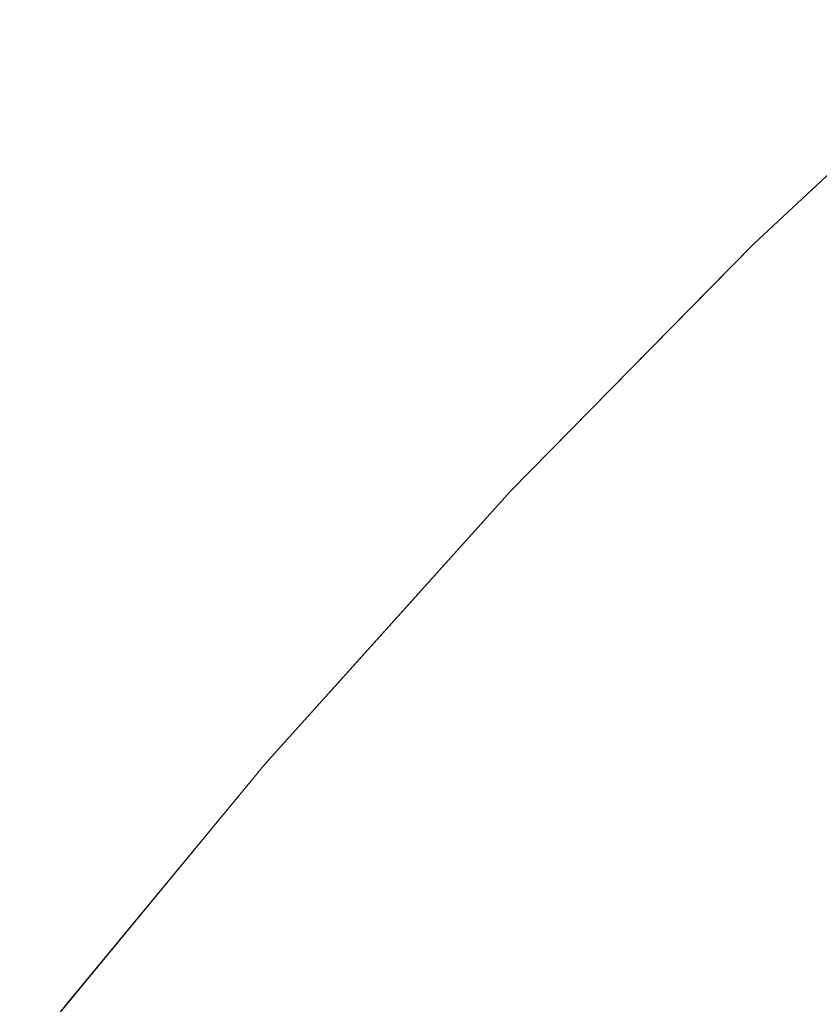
# Model space of a CAD drawing. Header units: centimetres. Extents: x -17.1 to 18.2, y 3.4 to 5.2.
# Tile 65 of 256: x -17.0629 to -17.05561, y 5.17731 to 5.18628. Entities that reach past the tile are written whole.
import ezdxf

# ---------------------------------------------------------------- set-up
doc = ezdxf.new("R2010")
doc.units = ezdxf.units.CM
doc.header["$LTSCALE"] = 2.54
doc.layers.add('Lucido design-1', color=7, linetype='Continuous')

# ---------------------------------------------------------------- blocks, each defined once
blk = doc.blocks.new('Gruppo-4-1')
at = {"color": 7, "linetype": 'Continuous', "lineweight": 9}
for points, invisible_edges in [([(-17.054024, 5.1862842, -1872.915514), (-17.0562143, 5.1842404, -1872.915514), (-17.0562143, 5.1842404, -1872.315514), (-17.0548211, 5.1855404, -1872.315514)], 10), ([(-17.0562143, 5.1842404, -1872.915514), (-17.054024, 5.1862842, -1872.915514), (-17.0548146, 5.1855097, -1872.9186383)], 10), ([(-17.0562143, 5.1842404, -1872.315514), (-17.0564292, 5.1839719, -1872.3123898), (-17.0548146, 5.1855097, -1872.3123898)], 11), ([(-17.0563763, 5.1838493, -1872.3092701), (-17.0547641, 5.1853849, -1872.3092701), (-17.0548146, 5.1855097, -1872.3123898), (-17.0564292, 5.1839719, -1872.3123898)], 15), ([(-17.0548146, 5.1855097, -1872.9186383), (-17.0564292, 5.1839719, -1872.9186383), (-17.0562143, 5.1842404, -1872.915514)], 11), ([(-17.0548146, 5.1855097, -1872.9186383), (-17.0547641, 5.1853849, -1872.9217579), (-17.0563763, 5.1838493, -1872.9217579), (-17.0564292, 5.1839719, -1872.9186383)], 15), ([(-17.0548146, 5.1855097, -1872.3123898), (-17.0548211, 5.1855404, -1872.315514), (-17.0562143, 5.1842404, -1872.315514)], 9), ([(-17.0562884, 5.1836453, -1872.3061596), (-17.0546801, 5.1851772, -1872.3061596), (-17.0547641, 5.1853849, -1872.3092701), (-17.0563763, 5.1838493, -1872.3092701)], 15), ([(-17.0562884, 5.1836453, -1872.9248685), (-17.0563763, 5.1838493, -1872.9217579), (-17.0547641, 5.1853849, -1872.9217579), (-17.0546801, 5.1851772, -1872.9248685)], 15), ([(-17.0561656, 5.1833606, -1872.3030627), (-17.0545628, 5.1848873, -1872.3030627), (-17.0546801, 5.1851772, -1872.3061596), (-17.0562884, 5.1836453, -1872.3061596)], 15), ([(-17.0546801, 5.1851772, -1872.9248685), (-17.0545628, 5.1848873, -1872.9279654), (-17.0561656, 5.1833606, -1872.9279654), (-17.0562884, 5.1836453, -1872.9248685)], 15), ([(-17.0560084, 5.182996, -1872.2999838), (-17.0544126, 5.184516, -1872.2999838), (-17.0545628, 5.1848873, -1872.3030627), (-17.0561656, 5.1833606, -1872.3030627)], 15), ([(-17.0560084, 5.182996, -1872.9310442), (-17.0561656, 5.1833606, -1872.9279654), (-17.0545628, 5.1848873, -1872.9279654), (-17.0544126, 5.184516, -1872.9310442)], 15), ([(-17.0558171, 5.1825525, -1872.2969274), (-17.0542299, 5.1840643, -1872.2969274), (-17.0544126, 5.184516, -1872.2999838), (-17.0560084, 5.182996, -1872.2999838)], 15), ([(-17.0544126, 5.184516, -1872.9310442), (-17.0542299, 5.1840643, -1872.9341007), (-17.0558171, 5.1825525, -1872.9341007), (-17.0560084, 5.182996, -1872.9310442)], 15), ([(-17.0562143, 5.1842404, -1872.915514), (-17.0584277, 5.1819874, -1872.915514), (-17.0584277, 5.1819874, -1872.315514), (-17.0564423, 5.1840083, -1872.315514)], 10), ([(-17.0580005, 5.1823783, -1872.9186383), (-17.0584277, 5.1819874, -1872.915514), (-17.0562143, 5.1842404, -1872.915514), (-17.0564292, 5.1839719, -1872.9186383)], 13), ([(-17.0562143, 5.1842404, -1872.315514), (-17.0564423, 5.1840083, -1872.315514), (-17.0564292, 5.1839719, -1872.3123898)], 10), ([(-17.0564423, 5.1840083, -1872.315514), (-17.0562143, 5.1842404, -1872.315514), (-17.0562143, 5.1842404, -1872.915514)], 10), ([(-17.0564423, 5.1840083, -1872.315514), (-17.0584277, 5.1819874, -1872.315514), (-17.0580005, 5.1823783, -1872.3123898), (-17.0564292, 5.1839719, -1872.3123898)], 14), ([(-17.0541265, 5.1838088, -1872.2954089), (-17.0542299, 5.1840643, -1872.2969274), (-17.0558171, 5.1825525, -1872.2969274)], 11), ([(-17.0555924, 5.1820315, -1872.9371304), (-17.0558171, 5.1825525, -1872.9341007), (-17.0542299, 5.1840643, -1872.9341007), (-17.0540152, 5.1835337, -1872.9371304)], 15), ([(-17.0564292, 5.1839719, -1872.3123898), (-17.0580005, 5.1823783, -1872.3123898), (-17.0579453, 5.182258, -1872.3092701), (-17.0563763, 5.1838493, -1872.3092701)], 15), ([(-17.0564292, 5.1839719, -1872.9186383), (-17.0563763, 5.1838493, -1872.9217579), (-17.0579453, 5.182258, -1872.9217579), (-17.0580005, 5.1823783, -1872.9186383)], 15), ([(-17.0563763, 5.1838493, -1872.3092701), (-17.0579453, 5.182258, -1872.3092701), (-17.0578535, 5.1820579, -1872.3061596), (-17.0562884, 5.1836453, -1872.3061596)], 15), ([(-17.0578535, 5.1820579, -1872.9248685), (-17.0579453, 5.182258, -1872.9217579), (-17.0563763, 5.1838493, -1872.9217579), (-17.0562884, 5.1836453, -1872.9248685)], 15), ([(-17.0558171, 5.1825525, -1872.2969274), (-17.0555924, 5.1820315, -1872.2938976), (-17.0540152, 5.1835337, -1872.2938976), (-17.0541265, 5.1838088, -1872.2954089)], 15), ([(-17.0562884, 5.1836453, -1872.3061596), (-17.0578535, 5.1820579, -1872.3061596), (-17.0577254, 5.1817787, -1872.3030627), (-17.0561656, 5.1833606, -1872.3030627)], 15), ([(-17.0562884, 5.1836453, -1872.9248685), (-17.0561656, 5.1833606, -1872.9279654), (-17.0577254, 5.1817787, -1872.9279654), (-17.0578535, 5.1820579, -1872.9248685)], 15), ([(-17.0561656, 5.1833606, -1872.3030627), (-17.0577254, 5.1817787, -1872.3030627), (-17.0575614, 5.181421, -1872.2999838), (-17.0560084, 5.182996, -1872.2999838)], 15), ([(-17.0575614, 5.181421, -1872.9310442), (-17.0577254, 5.1817787, -1872.9279654), (-17.0561656, 5.1833606, -1872.9279654), (-17.0560084, 5.182996, -1872.9310442)], 15), ([(-17.0560084, 5.182996, -1872.2999838), (-17.0575614, 5.181421, -1872.2999838), (-17.0573618, 5.180986, -1872.2969274), (-17.0558171, 5.1825525, -1872.2969274)], 15), ([(-17.0560084, 5.182996, -1872.9310442), (-17.0558171, 5.1825525, -1872.9341007), (-17.0573618, 5.180986, -1872.9341007), (-17.0575614, 5.181421, -1872.9310442)], 15), ([(-17.0558171, 5.1825525, -1872.2969274), (-17.0573618, 5.180986, -1872.2969274), (-17.0571273, 5.1804748, -1872.2938976), (-17.0555924, 5.1820315, -1872.2938976)], 15), ([(-17.0571273, 5.1804748, -1872.9371304), (-17.0573618, 5.180986, -1872.9341007), (-17.0558171, 5.1825525, -1872.9341007), (-17.0555924, 5.1820315, -1872.9371304)], 15), ([(-17.0595274, 5.1807325, -1872.3123898), (-17.0580005, 5.1823783, -1872.3123898), (-17.0584277, 5.1819874, -1872.315514)], 11), ([(-17.05947, 5.1806147, -1872.3092701), (-17.0579453, 5.182258, -1872.3092701), (-17.0580005, 5.1823783, -1872.3123898), (-17.0595274, 5.1807325, -1872.3123898)], 15), ([(-17.0595274, 5.1807325, -1872.9186383), (-17.0584277, 5.1819874, -1872.915514), (-17.0580005, 5.1823783, -1872.9186383)], 11), ([(-17.0580005, 5.1823783, -1872.9186383), (-17.0579453, 5.182258, -1872.9217579), (-17.05947, 5.1806147, -1872.9217579), (-17.0595274, 5.1807325, -1872.9186383)], 15), ([(-17.0593745, 5.1804186, -1872.3061596), (-17.0578535, 5.1820579, -1872.3061596), (-17.0579453, 5.182258, -1872.3092701), (-17.05947, 5.1806147, -1872.3092701)], 15), ([(-17.0593745, 5.1804186, -1872.9248685), (-17.05947, 5.1806147, -1872.9217579), (-17.0579453, 5.182258, -1872.9217579), (-17.0578535, 5.1820579, -1872.9248685)], 15), ([(-17.0592412, 5.1801449, -1872.3030627), (-17.0577254, 5.1817787, -1872.3030627), (-17.0578535, 5.1820579, -1872.3061596), (-17.0593745, 5.1804186, -1872.3061596)], 15), ([(-17.0578535, 5.1820579, -1872.9248685), (-17.0577254, 5.1817787, -1872.9279654), (-17.0592412, 5.1801449, -1872.9279654), (-17.0593745, 5.1804186, -1872.9248685)], 15), ([(-17.0555924, 5.1820315, -1872.2938976), (-17.0571273, 5.1804748, -1872.2938976), (-17.0568586, 5.179889, -1872.2908986), (-17.0553349, 5.1814343, -1872.2908986)], 15), ([(-17.0555924, 5.1820315, -1872.9371304), (-17.0553349, 5.1814343, -1872.9401294), (-17.0568586, 5.179889, -1872.9401294), (-17.0571273, 5.1804748, -1872.9371304)], 15), ([(-17.0584277, 5.1819874, -1872.915514), (-17.0606593, 5.1795088, -1872.915514), (-17.0606593, 5.1795088, -1872.315514), (-17.0595331, 5.1807597, -1872.315514)], 10), ([(-17.0606593, 5.1795088, -1872.915514), (-17.0584277, 5.1819874, -1872.915514), (-17.0595274, 5.1807325, -1872.9186383)], 10), ([(-17.0584277, 5.1819874, -1872.315514), (-17.0595331, 5.1807597, -1872.315514), (-17.0595274, 5.1807325, -1872.3123898)], 10), ([(-17.0595331, 5.1807597, -1872.315514), (-17.0584277, 5.1819874, -1872.315514), (-17.0584277, 5.1819874, -1872.915514)], 10), ([(-17.0590705, 5.1797944, -1872.2999838), (-17.0575614, 5.181421, -1872.2999838), (-17.0577254, 5.1817787, -1872.3030627), (-17.0592412, 5.1801449, -1872.3030627)], 15), ([(-17.0590705, 5.1797944, -1872.9310442), (-17.0592412, 5.1801449, -1872.9279654), (-17.0577254, 5.1817787, -1872.9279654), (-17.0575614, 5.181421, -1872.9310442)], 15), ([(-17.0588629, 5.1793681, -1872.2969274), (-17.0573618, 5.180986, -1872.2969274), (-17.0575614, 5.181421, -1872.2999838), (-17.0590705, 5.1797944, -1872.2999838)], 15), ([(-17.0575614, 5.181421, -1872.9310442), (-17.0573618, 5.180986, -1872.9341007), (-17.0588629, 5.1793681, -1872.9341007), (-17.0590705, 5.1797944, -1872.9310442)], 15), ([(-17.0553349, 5.1814343, -1872.2908986), (-17.0568586, 5.179889, -1872.2908986), (-17.0565563, 5.1792301, -1872.2879344), (-17.0550453, 5.1807627, -1872.2879344)], 15), ([(-17.0565563, 5.1792301, -1872.9430936), (-17.0568586, 5.179889, -1872.9401294), (-17.0553349, 5.1814343, -1872.9401294), (-17.0550453, 5.1807627, -1872.9430936)], 15), ([(-17.0586189, 5.1788672, -1872.2938976), (-17.0571273, 5.1804748, -1872.2938976), (-17.0573618, 5.180986, -1872.2969274), (-17.0588629, 5.1793681, -1872.2969274)], 15), ([(-17.0586189, 5.1788672, -1872.9371304), (-17.0588629, 5.1793681, -1872.9341007), (-17.0573618, 5.180986, -1872.9341007), (-17.0571273, 5.1804748, -1872.9371304)], 15), ([(-17.0595274, 5.1807325, -1872.3123898), (-17.0595331, 5.1807597, -1872.315514), (-17.0606593, 5.1795088, -1872.315514)], 9), ([(-17.0550453, 5.1807627, -1872.2879344), (-17.0565563, 5.1792301, -1872.2879344), (-17.0562215, 5.1785001, -1872.2850088), (-17.0547243, 5.1800185, -1872.2850088)], 15), ([(-17.0550453, 5.1807627, -1872.9430936), (-17.0547243, 5.1800185, -1872.9460193), (-17.0562215, 5.1785001, -1872.9460193), (-17.0565563, 5.1792301, -1872.9430936)], 15), ([(-17.0595274, 5.1807325, -1872.3123898), (-17.0610093, 5.1790381, -1872.3123898), (-17.0609497, 5.1789228, -1872.3092701), (-17.05947, 5.1806147, -1872.3092701)], 15), ([(-17.0606593, 5.1795088, -1872.315514), (-17.0610093, 5.1790381, -1872.3123898), (-17.0595274, 5.1807325, -1872.3123898)], 11), ([(-17.0595274, 5.1807325, -1872.9186383), (-17.0610093, 5.1790381, -1872.9186383), (-17.0606593, 5.1795088, -1872.915514)], 11), ([(-17.0595274, 5.1807325, -1872.9186383), (-17.05947, 5.1806147, -1872.9217579), (-17.0609497, 5.1789228, -1872.9217579), (-17.0610093, 5.1790381, -1872.9186383)], 15), ([(-17.05947, 5.1806147, -1872.3092701), (-17.0609497, 5.1789228, -1872.3092701), (-17.0608506, 5.1787308, -1872.3061596), (-17.0593745, 5.1804186, -1872.3061596)], 15), ([(-17.0608506, 5.1787308, -1872.9248685), (-17.0609497, 5.1789228, -1872.9217579), (-17.05947, 5.1806147, -1872.9217579), (-17.0593745, 5.1804186, -1872.9248685)], 15), ([(-17.0593745, 5.1804186, -1872.3061596), (-17.0608506, 5.1787308, -1872.3061596), (-17.0607123, 5.1784629, -1872.3030627), (-17.0592412, 5.1801449, -1872.3030627)], 15), ([(-17.0593745, 5.1804186, -1872.9248685), (-17.0592412, 5.1801449, -1872.9279654), (-17.0607123, 5.1784629, -1872.9279654), (-17.0608506, 5.1787308, -1872.9248685)], 15), ([(-17.0583393, 5.1782931, -1872.2908986), (-17.0568586, 5.179889, -1872.2908986), (-17.0571273, 5.1804748, -1872.2938976), (-17.0586189, 5.1788672, -1872.2938976)], 15), ([(-17.0571273, 5.1804748, -1872.9371304), (-17.0568586, 5.179889, -1872.9401294), (-17.0583393, 5.1782931, -1872.9401294), (-17.0586189, 5.1788672, -1872.9371304)], 15), ([(-17.0592412, 5.1801449, -1872.3030627), (-17.0607123, 5.1784629, -1872.3030627), (-17.0605351, 5.1781198, -1872.2999838), (-17.0590705, 5.1797944, -1872.2999838)], 15), ([(-17.0605351, 5.1781198, -1872.9310442), (-17.0607123, 5.1784629, -1872.9279654), (-17.0592412, 5.1801449, -1872.9279654), (-17.0590705, 5.1797944, -1872.9310442)], 15), ([(-17.0547243, 5.1800185, -1872.2850088), (-17.0562215, 5.1785001, -1872.2850088), (-17.0558548, 5.1777009, -1872.2821254), (-17.054373, 5.1792037, -1872.2821254)], 15), ([(-17.0558548, 5.1777009, -1872.9489027), (-17.0562215, 5.1785001, -1872.9460193), (-17.0547243, 5.1800185, -1872.9460193), (-17.054373, 5.1792037, -1872.9489027)], 15), ([(-17.0580248, 5.1776474, -1872.2879344), (-17.0565563, 5.1792301, -1872.2879344), (-17.0568586, 5.179889, -1872.2908986), (-17.0583393, 5.1782931, -1872.2908986)], 15), ([(-17.0580248, 5.1776474, -1872.9430936), (-17.0583393, 5.1782931, -1872.9401294), (-17.0568586, 5.179889, -1872.9401294), (-17.0565563, 5.1792301, -1872.9430936)], 15), ([(-17.0590705, 5.1797944, -1872.2999838), (-17.0605351, 5.1781198, -1872.2999838), (-17.0603196, 5.1777024, -1872.2969274), (-17.0588629, 5.1793681, -1872.2969274)], 15), ([(-17.0590705, 5.1797944, -1872.9310442), (-17.0588629, 5.1793681, -1872.9341007), (-17.0603196, 5.1777024, -1872.9341007), (-17.0605351, 5.1781198, -1872.9310442)], 15), ([(-17.0606593, 5.1795088, -1872.915514), (-17.0628963, 5.1767953, -1872.915514), (-17.0628963, 5.1767953, -1872.315514), (-17.0624566, 5.1773287, -1872.315514)], 10), ([(-17.0624453, 5.1772987, -1872.9186383), (-17.0628963, 5.1767953, -1872.915514), (-17.0606593, 5.1795088, -1872.915514), (-17.0610093, 5.1790381, -1872.9186383)], 13), ([(-17.0624453, 5.1772987, -1872.3123898), (-17.0610093, 5.1790381, -1872.3123898), (-17.0606593, 5.1795088, -1872.315514), (-17.0624566, 5.1773287, -1872.315514)], 11), ([(-17.0624566, 5.1773287, -1872.315514), (-17.0606593, 5.1795088, -1872.315514), (-17.0606593, 5.1795088, -1872.915514)], 10), ([(-17.0588629, 5.1793681, -1872.2969274), (-17.0603196, 5.1777024, -1872.2969274), (-17.0600664, 5.177212, -1872.2938976), (-17.0586189, 5.1788672, -1872.2938976)], 15), ([(-17.0600664, 5.177212, -1872.9371304), (-17.0603196, 5.1777024, -1872.9341007), (-17.0588629, 5.1793681, -1872.9341007), (-17.0586189, 5.1788672, -1872.9371304)], 15), ([(-17.0576763, 5.176932, -1872.2850088), (-17.0562215, 5.1785001, -1872.2850088), (-17.0565563, 5.1792301, -1872.2879344), (-17.0580248, 5.1776474, -1872.2879344)], 15), ([(-17.0565563, 5.1792301, -1872.9430936), (-17.0562215, 5.1785001, -1872.9460193), (-17.0576763, 5.176932, -1872.9460193), (-17.0580248, 5.1776474, -1872.9430936)], 15), ([(-17.054373, 5.1792037, -1872.2821254), (-17.0558548, 5.1777009, -1872.2821254), (-17.0554574, 5.1768346, -1872.2792876), (-17.0539922, 5.1783206, -1872.2792876)], 15), ([(-17.054373, 5.1792037, -1872.9489027), (-17.0539922, 5.1783206, -1872.9517404), (-17.0554574, 5.1768346, -1872.9517404), (-17.0558548, 5.1777009, -1872.9489027)], 15), ([(-17.0623836, 5.1771858, -1872.3092701), (-17.0609497, 5.1789228, -1872.3092701), (-17.0610093, 5.1790381, -1872.3123898), (-17.0624453, 5.1772987, -1872.3123898)], 15), ([(-17.0610093, 5.1790381, -1872.9186383), (-17.0609497, 5.1789228, -1872.9217579), (-17.0623836, 5.1771858, -1872.9217579), (-17.0624453, 5.1772987, -1872.9186383)], 15), ([(-17.062281, 5.1769981, -1872.3061596), (-17.0608506, 5.1787308, -1872.3061596), (-17.0609497, 5.1789228, -1872.3092701), (-17.0623836, 5.1771858, -1872.3092701)], 15), ([(-17.062281, 5.1769981, -1872.9248685), (-17.0623836, 5.1771858, -1872.9217579), (-17.0609497, 5.1789228, -1872.9217579), (-17.0608506, 5.1787308, -1872.9248685)], 15), ([(-17.0586189, 5.1788672, -1872.2938976), (-17.0600664, 5.177212, -1872.2938976), (-17.0597762, 5.17665, -1872.2908986), (-17.0583393, 5.1782931, -1872.2908986)], 15), ([(-17.0586189, 5.1788672, -1872.9371304), (-17.0583393, 5.1782931, -1872.9401294), (-17.0597762, 5.17665, -1872.9401294), (-17.0600664, 5.177212, -1872.9371304)], 15), ([(-17.0621378, 5.1767361, -1872.3030627), (-17.0607123, 5.1784629, -1872.3030627), (-17.0608506, 5.1787308, -1872.3061596), (-17.062281, 5.1769981, -1872.3061596)], 15), ([(-17.0608506, 5.1787308, -1872.9248685), (-17.0607123, 5.1784629, -1872.9279654), (-17.0621378, 5.1767361, -1872.9279654), (-17.062281, 5.1769981, -1872.9248685)], 15), ([(-17.0619544, 5.1764006, -1872.2999838), (-17.0605351, 5.1781198, -1872.2999838), (-17.0607123, 5.1784629, -1872.3030627), (-17.0621378, 5.1767361, -1872.3030627)], 15), ([(-17.0619544, 5.1764006, -1872.9310442), (-17.0621378, 5.1767361, -1872.9279654), (-17.0607123, 5.1784629, -1872.9279654), (-17.0605351, 5.1781198, -1872.9310442)], 15), ([(-17.0572948, 5.1761488, -1872.2821254), (-17.0558548, 5.1777009, -1872.2821254), (-17.0562215, 5.1785001, -1872.2850088), (-17.0576763, 5.176932, -1872.2850088)], 15), ([(-17.0572948, 5.1761488, -1872.9489027), (-17.0576763, 5.176932, -1872.9460193), (-17.0562215, 5.1785001, -1872.9460193), (-17.0558548, 5.1777009, -1872.9489027)], 15), ([(-17.0583393, 5.1782931, -1872.2908986), (-17.0597762, 5.17665, -1872.2908986), (-17.0594498, 5.176018, -1872.2879344), (-17.0580248, 5.1776474, -1872.2879344)], 15), ([(-17.0594498, 5.176018, -1872.9430936), (-17.0597762, 5.17665, -1872.9401294), (-17.0583393, 5.1782931, -1872.9401294), (-17.0580248, 5.1776474, -1872.9430936)], 15), ([(-17.0617313, 5.1759924, -1872.2969274), (-17.0603196, 5.1777024, -1872.2969274), (-17.0605351, 5.1781198, -1872.2999838), (-17.0619544, 5.1764006, -1872.2999838)], 15), ([(-17.0605351, 5.1781198, -1872.9310442), (-17.0603196, 5.1777024, -1872.9341007), (-17.0617313, 5.1759924, -1872.9341007), (-17.0619544, 5.1764006, -1872.9310442)], 15), ([(-17.0614691, 5.1755129, -1872.2938976), (-17.0600664, 5.177212, -1872.2938976), (-17.0603196, 5.1777024, -1872.2969274), (-17.0617313, 5.1759924, -1872.2969274)], 15), ([(-17.0614691, 5.1755129, -1872.9371304), (-17.0617313, 5.1759924, -1872.9341007), (-17.0603196, 5.1777024, -1872.9341007), (-17.0600664, 5.177212, -1872.9371304)], 15), ([(-17.0580248, 5.1776474, -1872.2879344), (-17.0594498, 5.176018, -1872.2879344), (-17.0590882, 5.1753176, -1872.2850088), (-17.0576763, 5.176932, -1872.2850088)], 15), ([(-17.0580248, 5.1776474, -1872.9430936), (-17.0576763, 5.176932, -1872.9460193), (-17.0590882, 5.1753176, -1872.9460193), (-17.0594498, 5.176018, -1872.9430936)], 15), ([(-17.0568814, 5.1752999, -1872.2792876), (-17.0554574, 5.1768346, -1872.2792876), (-17.0558548, 5.1777009, -1872.2821254), (-17.0572948, 5.1761488, -1872.2821254)], 15), ([(-17.0558548, 5.1777009, -1872.9489027), (-17.0554574, 5.1768346, -1872.9517404), (-17.0568814, 5.1752999, -1872.9517404), (-17.0572948, 5.1761488, -1872.9489027)], 15), ([(-17.0624453, 5.1772987, -1872.3123898), (-17.0624566, 5.1773287, -1872.315514), (-17.0628963, 5.1767953, -1872.315514)], 9)]:
    blk.add_3dface(points, dxfattribs=dict(at, invisible_edges=invisible_edges))
blk = doc.blocks.new('Gruppo-5-1')
at = {"color": 7}
blk.add_blockref('Gruppo-4-1', (0, 0), dxfattribs=at)

msp = doc.modelspace()

# ---------------------------------------------------------------- block references
at = {"layer": 'Lucido design-1', "color": 7}
msp.add_blockref('Gruppo-5-1', (0, 0), dxfattribs=at)

doc.saveas('drawing.dxf')
